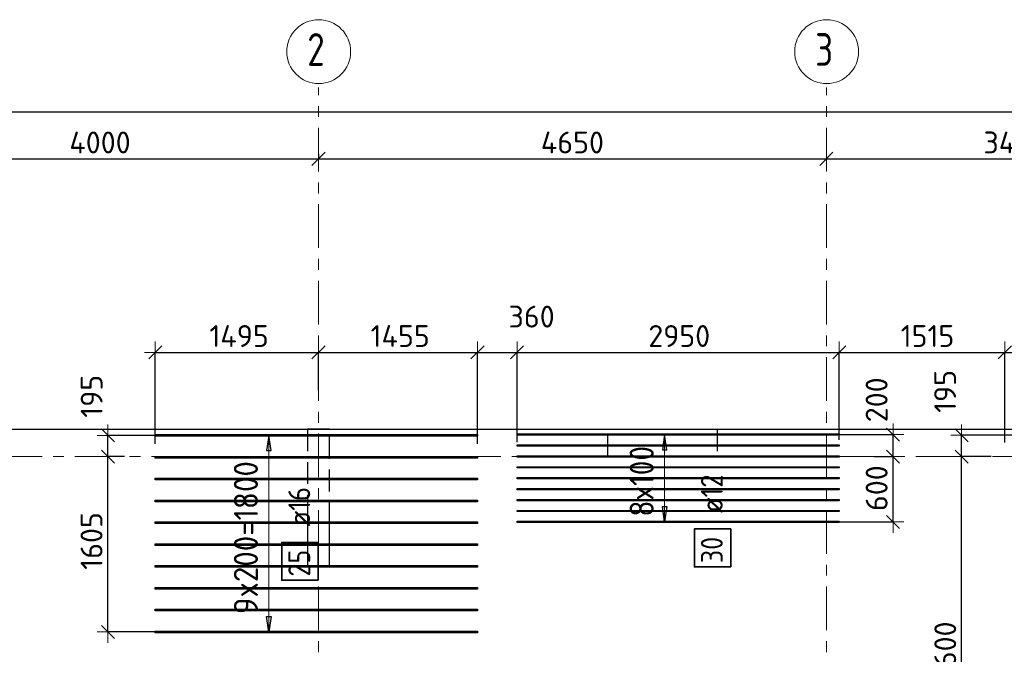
# Model space of a CAD drawing. Header units: metres. Extents: x -38 to 97, y -15 to 21.
# Tile 10 of 82: x 1.76 to 10.78, y 14.59 to 20.4. Entities that reach past the tile are written whole.
import ezdxf

# ---------------------------------------------------------------- set-up
doc = ezdxf.new("R2010")
doc.units = ezdxf.units.M
doc.header["$PDMODE"] = 65
for name, pattern in [('______11', [0.5, 0.4, -0.05, 0, -0.05]), ('______2', [0.27, 0.2, -0.07]), ('______5', [1.1, 0.8, -0.1, 0.1, -0.1])]:
    doc.linetypes.add(name, pattern=pattern)
for name, color, linetype, lineweight in [('XR$2$Осевая линия (1)', 7, '______5', 13), ('XR$2$Размерная линия (1)', 7, 'Continuous', 13), ('XR$3$Перекрытие (1)', 7, 'Continuous', 35), ('XR$3$Размерная линия (1)', 7, 'Continuous', 13)]:
    doc.layers.add(name, color=color, linetype=linetype, lineweight=lineweight)
doc.layers.add('XR$3$Арм.стержн.Доп. Арм верхн.зоны Х', color=7, linetype='Continuous', lineweight=35, true_color=0x8c8cff)
doc.layers.add('XR$5$Стена_ бетон несущ.', color=7, linetype='Continuous', lineweight=70, true_color=0xb4b496)
doc.styles.add('ISOCPEUR', font='txt')
doc.dimstyles.new('DIMSTYLE_3', dxfattribs={"dimtxt": 0.2, "dimasz": 0.2, "dimexe": 0, "dimexo": 0, "dimgap": 0.1, "dimtad": 2, "dimdec": 0, "dimlfac": 1000, "dimrnd": 5, "dimzin": 12, "dimdsep": 46, "dimtxsty": 'ISOCPEUR', "dimblk1": 'ALL_ML_STRICH', "dimblk2": 'ALL_ML_STRICH', "dimsah": 1, "dimcen": 0, "dimclrd": 7, "dimclre": 256, "dimclrt": 7, "dimadec": 0, "dimazin": 0, "dimtfac": 1, "dimtdec": 0, "dimtix": 1, "dimtmove": 2, "dimatfit": 3, "dimfxl": 0, "dimtzin": 0, "dimlwd": 0, "dimlwe": -3, "dimarcsym": 0})
doc.dimstyles.new('DIMSTYLE_6', dxfattribs={"dimtxt": 0.2, "dimasz": 0.2, "dimexe": 0, "dimexo": 0, "dimgap": 0.1, "dimtad": 2, "dimdec": 0, "dimlfac": 1000, "dimrnd": 5, "dimzin": 12, "dimdsep": 46, "dimtxsty": 'ISOCPEUR', "dimblk1": 'ALL_ML_STRICH', "dimblk2": 'ALL_ML_STRICH', "dimsah": 1, "dimcen": 0, "dimclrd": 7, "dimclre": 256, "dimclrt": 7, "dimadec": 0, "dimazin": 0, "dimtfac": 1, "dimtdec": 0, "dimtix": 1, "dimtmove": 2, "dimatfit": 3, "dimfxl": 0, "dimtvp": 1.2, "dimtzin": 0, "dimlwd": 0, "dimlwe": -3, "dimarcsym": 0})

# ---------------------------------------------------------------- blocks, each defined once
blk = doc.blocks.new('ALL_ML_STRICH')
at = {"color": 0, "linetype": 'ByBlock', "lineweight": -2}
for p, q in [((0, -0.5), (0, 0.5)), ((-1, 0), (0.5, 0)), ((-0.3, -0.3), (0.3, 0.3))]:
    blk.add_line(p, q, dxfattribs=at)
blk = doc.blocks.new('*D11')
at = {"layer": 'DEFPOINTS', "color": 7, "linetype": 'Continuous', "lineweight": 13, "transparency": 33554687}
for p in [(0.5, 19.5574), (0.5, 19.3768), (61.6, 17.1197)]:
    blk.add_point(p, dxfattribs=at)
at = {"layer": 'XR$2$Размерная линия (1)', "color": 9, "linetype": 'Continuous', "lineweight": -2, "true_color": 0xc7c7c7, "transparency": 33554687}
for p, q in [((0.5, 19.3568), (0.5, 19.5574)), ((61.6, 17.1397), (61.6, 19.5574))]:
    blk.add_line(p, q, dxfattribs=at)
at = {"layer": 'XR$2$Размерная линия (1)', "color": 7, "linetype": 'Continuous', "lineweight": -2, "transparency": 33554687}
blk.add_line((0.5, 19.5574), (61.6, 19.5574), dxfattribs=at)
at = {"layer": 'XR$2$Размерная линия (1)', "color": 7, "linetype": 'Continuous', "lineweight": 13, "transparency": 33554687, "xscale": 0.2, "yscale": 0.2, "zscale": 0.2, "rotation": 180}
blk.add_blockref('ALL_ML_STRICH', (0.5, 19.5574), dxfattribs=at)
at = {"layer": 'XR$2$Размерная линия (1)', "color": 7, "linetype": 'Continuous', "lineweight": 13, "transparency": 33554687, "xscale": 0.2, "yscale": 0.2, "zscale": 0.2}
blk.add_blockref('ALL_ML_STRICH', (61.6, 19.5574), dxfattribs=at)
at = {"layer": 'XR$2$Размерная линия (1)', "color": 7, "linetype": 'Continuous', "lineweight": 13, "transparency": 33554687, "insert": (31.1, 19.7074), "char_height": 0.2, "width": 1, "attachment_point": 5, "style": 'ISOCPEUR'}
blk.add_mtext('\\A1;{61100}', dxfattribs=at)
blk = doc.blocks.new('*D26')
at = {"layer": 'DEFPOINTS', "color": 7, "linetype": 'Continuous', "lineweight": 13, "transparency": 33554687}
for p in [(0.5, 19.1695), (0.5, 19.1261), (4.5, 19.1912)]:
    blk.add_point(p, dxfattribs=at)
at = {"layer": 'XR$2$Размерная линия (1)', "color": 9, "linetype": 'Continuous', "lineweight": -2, "true_color": 0xc7c7c7, "transparency": 33554687}
for p, q in [((0.5, 19.1495), (0.5, 19.1261)), ((4.5, 19.1712), (4.5, 19.1261))]:
    blk.add_line(p, q, dxfattribs=at)
at = {"layer": 'XR$2$Размерная линия (1)', "color": 7, "linetype": 'Continuous', "lineweight": -2, "transparency": 33554687}
blk.add_line((0.5, 19.1261), (4.5, 19.1261), dxfattribs=at)
at = {"layer": 'XR$2$Размерная линия (1)', "color": 7, "linetype": 'Continuous', "lineweight": 13, "transparency": 33554687, "xscale": 0.2, "yscale": 0.2, "zscale": 0.2, "rotation": 180}
blk.add_blockref('ALL_ML_STRICH', (0.5, 19.1261), dxfattribs=at)
at = {"layer": 'XR$2$Размерная линия (1)', "color": 7, "linetype": 'Continuous', "lineweight": 13, "transparency": 33554687, "xscale": 0.2, "yscale": 0.2, "zscale": 0.2}
blk.add_blockref('ALL_ML_STRICH', (4.5, 19.1261), dxfattribs=at)
at = {"layer": 'XR$2$Размерная линия (1)', "color": 7, "linetype": 'Continuous', "lineweight": 13, "transparency": 33554687, "insert": (2.5, 19.2761), "char_height": 0.2, "width": 0.8, "attachment_point": 5, "style": 'ISOCPEUR'}
blk.add_mtext('\\A1;{4000}', dxfattribs=at)
blk = doc.blocks.new('*D27')
at = {"layer": 'DEFPOINTS', "color": 7, "linetype": 'Continuous', "lineweight": 13, "transparency": 33554687}
for p in [(4.5, 19.1912), (4.5, 19.1261), (9.15, 19.1262)]:
    blk.add_point(p, dxfattribs=at)
at = {"layer": 'XR$2$Размерная линия (1)', "color": 9, "linetype": 'Continuous', "lineweight": -2, "true_color": 0xc7c7c7, "transparency": 33554687}
for p, q in [((4.5, 19.1712), (4.5, 19.1261)), ((9.15, 19.1261), (9.15, 19.1261))]:
    blk.add_line(p, q, dxfattribs=at)
at = {"layer": 'XR$2$Размерная линия (1)', "color": 7, "linetype": 'Continuous', "lineweight": -2, "transparency": 33554687}
blk.add_line((4.5, 19.1261), (9.15, 19.1261), dxfattribs=at)
at = {"layer": 'XR$2$Размерная линия (1)', "color": 7, "linetype": 'Continuous', "lineweight": 13, "transparency": 33554687, "xscale": 0.2, "yscale": 0.2, "zscale": 0.2, "rotation": 180}
blk.add_blockref('ALL_ML_STRICH', (4.5, 19.1261), dxfattribs=at)
at = {"layer": 'XR$2$Размерная линия (1)', "color": 7, "linetype": 'Continuous', "lineweight": 13, "transparency": 33554687, "xscale": 0.2, "yscale": 0.2, "zscale": 0.2}
blk.add_blockref('ALL_ML_STRICH', (9.15, 19.1261), dxfattribs=at)
at = {"layer": 'XR$2$Размерная линия (1)', "color": 7, "linetype": 'Continuous', "lineweight": 13, "transparency": 33554687, "insert": (6.825, 19.2761), "char_height": 0.2, "width": 0.8, "attachment_point": 5, "style": 'ISOCPEUR'}
blk.add_mtext('\\A1;{4650}', dxfattribs=at)
blk = doc.blocks.new('*D28')
at = {"layer": 'DEFPOINTS', "color": 7, "linetype": 'Continuous', "lineweight": 13, "transparency": 33554687}
for p in [(9.15, 19.1262), (9.15, 19.1261), (12.6, 19.0612)]:
    blk.add_point(p, dxfattribs=at)
at = {"layer": 'XR$2$Размерная линия (1)', "color": 9, "linetype": 'Continuous', "lineweight": -2, "true_color": 0xc7c7c7, "transparency": 33554687}
for p, q in [((9.15, 19.1261), (9.15, 19.1261)), ((12.6, 19.0812), (12.6, 19.1261))]:
    blk.add_line(p, q, dxfattribs=at)
at = {"layer": 'XR$2$Размерная линия (1)', "color": 7, "linetype": 'Continuous', "lineweight": -2, "transparency": 33554687}
blk.add_line((9.15, 19.1261), (12.6, 19.1261), dxfattribs=at)
at = {"layer": 'XR$2$Размерная линия (1)', "color": 7, "linetype": 'Continuous', "lineweight": 13, "transparency": 33554687, "xscale": 0.2, "yscale": 0.2, "zscale": 0.2, "rotation": 180}
blk.add_blockref('ALL_ML_STRICH', (9.15, 19.1261), dxfattribs=at)
at = {"layer": 'XR$2$Размерная линия (1)', "color": 7, "linetype": 'Continuous', "lineweight": 13, "transparency": 33554687, "xscale": 0.2, "yscale": 0.2, "zscale": 0.2}
blk.add_blockref('ALL_ML_STRICH', (12.6, 19.1261), dxfattribs=at)
at = {"layer": 'XR$2$Размерная линия (1)', "color": 7, "linetype": 'Continuous', "lineweight": 13, "transparency": 33554687, "insert": (10.875, 19.2761), "char_height": 0.2, "width": 0.8, "attachment_point": 5, "style": 'ISOCPEUR'}
blk.add_mtext('\\A1;{3450}', dxfattribs=at)
blk = doc.blocks.new('*D39')
at = {"layer": 'DEFPOINTS', "color": 7, "linetype": 'Continuous', "lineweight": 13, "transparency": 33554687}
for p in [(2.7449, 16.4), (2.5725, 14.794), (3.1342, 14.794)]:
    blk.add_point(p, dxfattribs=at)
at = {"layer": 'XR$3$Размерная линия (1)', "color": 9, "linetype": 'Continuous', "lineweight": -2, "true_color": 0xc7c7c7, "transparency": 33554687}
for p, q in [((2.7249, 16.4), (2.5725, 16.4)), ((3.1142, 14.794), (2.5725, 14.794))]:
    blk.add_line(p, q, dxfattribs=at)
at = {"layer": 'XR$3$Размерная линия (1)', "color": 7, "linetype": 'Continuous', "lineweight": -2, "transparency": 33554687}
blk.add_line((2.5725, 14.794), (2.5725, 16.4), dxfattribs=at)
at = {"layer": 'XR$3$Размерная линия (1)', "color": 7, "linetype": 'Continuous', "lineweight": 13, "transparency": 33554687, "xscale": 0.2, "yscale": 0.2, "zscale": 0.2}
for p, rotation in [((2.5725, 16.4), 90), ((2.5725, 14.794), 270)]:
    blk.add_blockref('ALL_ML_STRICH', p, dxfattribs=dict(at, rotation=rotation))
at = {"layer": 'XR$3$Размерная линия (1)', "color": 7, "linetype": 'Continuous', "lineweight": 13, "transparency": 33554687, "insert": (2.4225, 15.627), "char_height": 0.2, "width": 0.8, "attachment_point": 5, "rotation": 90, "style": 'ISOCPEUR'}
blk.add_mtext('\\A1;{1605}', dxfattribs=at)
blk = doc.blocks.new('*D40')
at = {"layer": 'DEFPOINTS', "color": 7, "linetype": 'Continuous', "lineweight": 13, "transparency": 33554687}
for p in [(3.2396, 16.594), (2.5725, 16.4), (2.7449, 16.4)]:
    blk.add_point(p, dxfattribs=at)
at = {"layer": 'XR$3$Размерная линия (1)', "color": 9, "linetype": 'Continuous', "lineweight": -2, "true_color": 0xc7c7c7, "transparency": 33554687}
for p, q in [((3.2196, 16.594), (2.5725, 16.594)), ((2.7249, 16.4), (2.5725, 16.4))]:
    blk.add_line(p, q, dxfattribs=at)
at = {"layer": 'XR$3$Размерная линия (1)', "color": 7, "linetype": 'Continuous', "lineweight": -2, "transparency": 33554687}
blk.add_line((2.5725, 16.4), (2.5725, 16.594), dxfattribs=at)
at = {"layer": 'XR$3$Размерная линия (1)', "color": 7, "linetype": 'Continuous', "lineweight": 13, "transparency": 33554687, "xscale": 0.2, "yscale": 0.2, "zscale": 0.2}
for p, rotation in [((2.5725, 16.594), 90), ((2.5725, 16.4), 270)]:
    blk.add_blockref('ALL_ML_STRICH', p, dxfattribs=dict(at, rotation=rotation))
at = {"layer": 'XR$3$Размерная линия (1)', "color": 7, "linetype": 'Continuous', "lineweight": 13, "transparency": 33554687, "insert": (2.4232, 16.9519), "char_height": 0.2, "width": 0.6, "attachment_point": 5, "rotation": 90, "style": 'ISOCPEUR'}
blk.add_mtext('\\A1;{195}', dxfattribs=at)
blk = doc.blocks.new('*D41')
at = {"layer": 'DEFPOINTS', "color": 7, "linetype": 'Continuous', "lineweight": 13, "transparency": 33554687}
for p in [(9.5679, 16.4), (9.2201, 15.8014), (9.7606, 15.8014)]:
    blk.add_point(p, dxfattribs=at)
at = {"layer": 'XR$3$Размерная линия (1)', "color": 9, "linetype": 'Continuous', "lineweight": -2, "true_color": 0xc7c7c7, "transparency": 33554687}
for p, q in [((9.5879, 16.4), (9.7606, 16.4)), ((9.2401, 15.8014), (9.7606, 15.8014))]:
    blk.add_line(p, q, dxfattribs=at)
at = {"layer": 'XR$3$Размерная линия (1)', "color": 7, "linetype": 'Continuous', "lineweight": -2, "transparency": 33554687}
blk.add_line((9.7606, 15.8014), (9.7606, 16.4), dxfattribs=at)
at = {"layer": 'XR$3$Размерная линия (1)', "color": 7, "linetype": 'Continuous', "lineweight": 13, "transparency": 33554687, "xscale": 0.2, "yscale": 0.2, "zscale": 0.2}
for p, rotation in [((9.7606, 16.4), 90), ((9.7606, 15.8014), 270)]:
    blk.add_blockref('ALL_ML_STRICH', p, dxfattribs=dict(at, rotation=rotation))
at = {"layer": 'XR$3$Размерная линия (1)', "color": 7, "linetype": 'Continuous', "lineweight": 13, "transparency": 33554687, "insert": (9.6106, 16.1107), "char_height": 0.2, "width": 0.6, "attachment_point": 5, "rotation": 90, "style": 'ISOCPEUR'}
blk.add_mtext('\\A1;{600}', dxfattribs=at)
blk = doc.blocks.new('*D42')
at = {"layer": 'DEFPOINTS', "color": 7, "linetype": 'Continuous', "lineweight": 13, "transparency": 33554687}
for p in [(9.1786, 16.6014), (9.5679, 16.4), (9.7606, 16.4)]:
    blk.add_point(p, dxfattribs=at)
at = {"layer": 'XR$3$Размерная линия (1)', "color": 9, "linetype": 'Continuous', "lineweight": -2, "true_color": 0xc7c7c7, "transparency": 33554687}
for p, q in [((9.1986, 16.6014), (9.7606, 16.6014)), ((9.5879, 16.4), (9.7606, 16.4))]:
    blk.add_line(p, q, dxfattribs=at)
at = {"layer": 'XR$3$Размерная линия (1)', "color": 7, "linetype": 'Continuous', "lineweight": -2, "transparency": 33554687}
blk.add_line((9.7606, 16.4), (9.7606, 16.6014), dxfattribs=at)
at = {"layer": 'XR$3$Размерная линия (1)', "color": 7, "linetype": 'Continuous', "lineweight": 13, "transparency": 33554687, "xscale": 0.2, "yscale": 0.2, "zscale": 0.2}
for p, rotation in [((9.7606, 16.6014), 90), ((9.7606, 16.4), 270)]:
    blk.add_blockref('ALL_ML_STRICH', p, dxfattribs=dict(at, rotation=rotation))
at = {"layer": 'XR$3$Размерная линия (1)', "color": 7, "linetype": 'Continuous', "lineweight": 13, "transparency": 33554687, "insert": (9.6102, 16.9198), "char_height": 0.2, "width": 0.6, "attachment_point": 5, "rotation": 90, "style": 'ISOCPEUR'}
blk.add_mtext('\\A1;{200}', dxfattribs=at)
blk = doc.blocks.new('*D43')
at = {"layer": 'DEFPOINTS', "color": 7, "linetype": 'Continuous', "lineweight": 13, "transparency": 33554687}
for p in [(3.0064, 17.3539), (4.5, 16.9924), (3.0064, 16.4957)]:
    blk.add_point(p, dxfattribs=at)
at = {"layer": 'XR$3$Размерная линия (1)', "color": 9, "linetype": 'Continuous', "lineweight": -2, "true_color": 0xc7c7c7, "transparency": 33554687}
for p, q in [((3.0064, 16.5157), (3.0064, 17.3539)), ((4.5, 17.0124), (4.5, 17.3539))]:
    blk.add_line(p, q, dxfattribs=at)
at = {"layer": 'XR$3$Размерная линия (1)', "color": 7, "linetype": 'Continuous', "lineweight": -2, "transparency": 33554687}
blk.add_line((3.0064, 17.3539), (4.5, 17.3539), dxfattribs=at)
at = {"layer": 'XR$3$Размерная линия (1)', "color": 7, "linetype": 'Continuous', "lineweight": 13, "transparency": 33554687, "xscale": 0.2, "yscale": 0.2, "zscale": 0.2, "rotation": 180}
blk.add_blockref('ALL_ML_STRICH', (3.0064, 17.3539), dxfattribs=at)
at = {"layer": 'XR$3$Размерная линия (1)', "color": 7, "linetype": 'Continuous', "lineweight": 13, "transparency": 33554687, "xscale": 0.2, "yscale": 0.2, "zscale": 0.2}
blk.add_blockref('ALL_ML_STRICH', (4.5, 17.3539), dxfattribs=at)
at = {"layer": 'XR$3$Размерная линия (1)', "color": 7, "linetype": 'Continuous', "lineweight": 13, "transparency": 33554687, "insert": (3.7732, 17.5039), "char_height": 0.2, "width": 0.8, "attachment_point": 5, "style": 'ISOCPEUR'}
blk.add_mtext('\\A1;{1495}', dxfattribs=at)
blk = doc.blocks.new('*D44')
at = {"layer": 'DEFPOINTS', "color": 7, "linetype": 'Continuous', "lineweight": 13, "transparency": 33554687}
for p in [(4.5, 17.3539), (4.5, 16.9924), (5.9564, 16.4957)]:
    blk.add_point(p, dxfattribs=at)
at = {"layer": 'XR$3$Размерная линия (1)', "color": 9, "linetype": 'Continuous', "lineweight": -2, "true_color": 0xc7c7c7, "transparency": 33554687}
for p, q in [((4.5, 17.0124), (4.5, 17.3539)), ((5.9564, 16.5157), (5.9564, 17.3539))]:
    blk.add_line(p, q, dxfattribs=at)
at = {"layer": 'XR$3$Размерная линия (1)', "color": 7, "linetype": 'Continuous', "lineweight": -2, "transparency": 33554687}
blk.add_line((4.5, 17.3539), (5.9564, 17.3539), dxfattribs=at)
at = {"layer": 'XR$3$Размерная линия (1)', "color": 7, "linetype": 'Continuous', "lineweight": 13, "transparency": 33554687, "xscale": 0.2, "yscale": 0.2, "zscale": 0.2, "rotation": 180}
blk.add_blockref('ALL_ML_STRICH', (4.5, 17.3539), dxfattribs=at)
at = {"layer": 'XR$3$Размерная линия (1)', "color": 7, "linetype": 'Continuous', "lineweight": 13, "transparency": 33554687, "xscale": 0.2, "yscale": 0.2, "zscale": 0.2}
blk.add_blockref('ALL_ML_STRICH', (5.9564, 17.3539), dxfattribs=at)
at = {"layer": 'XR$3$Размерная линия (1)', "color": 7, "linetype": 'Continuous', "lineweight": 13, "transparency": 33554687, "insert": (5.2482, 17.5039), "char_height": 0.2, "width": 0.8, "attachment_point": 5, "style": 'ISOCPEUR'}
blk.add_mtext('\\A1;{1455}', dxfattribs=at)
blk = doc.blocks.new('*D45')
at = {"layer": 'DEFPOINTS', "color": 7, "linetype": 'Continuous', "lineweight": 13, "transparency": 33554687}
for p in [(5.9564, 17.3539), (6.318, 16.5124), (5.9564, 16.4957)]:
    blk.add_point(p, dxfattribs=at)
at = {"layer": 'XR$3$Размерная линия (1)', "color": 9, "linetype": 'Continuous', "lineweight": -2, "true_color": 0xc7c7c7, "transparency": 33554687}
for p, q in [((5.9564, 16.5157), (5.9564, 17.3539)), ((6.318, 16.5324), (6.318, 17.3539))]:
    blk.add_line(p, q, dxfattribs=at)
at = {"layer": 'XR$3$Размерная линия (1)', "color": 7, "linetype": 'Continuous', "lineweight": -2, "transparency": 33554687}
blk.add_line((5.9564, 17.3539), (6.318, 17.3539), dxfattribs=at)
at = {"layer": 'XR$3$Размерная линия (1)', "color": 7, "linetype": 'Continuous', "lineweight": 13, "transparency": 33554687, "xscale": 0.2, "yscale": 0.2, "zscale": 0.2, "rotation": 180}
blk.add_blockref('ALL_ML_STRICH', (5.9564, 17.3539), dxfattribs=at)
at = {"layer": 'XR$3$Размерная линия (1)', "color": 7, "linetype": 'Continuous', "lineweight": 13, "transparency": 33554687, "xscale": 0.2, "yscale": 0.2, "zscale": 0.2}
blk.add_blockref('ALL_ML_STRICH', (6.318, 17.3539), dxfattribs=at)
at = {"layer": 'XR$3$Размерная линия (1)', "color": 7, "linetype": 'Continuous', "lineweight": 13, "transparency": 33554687, "insert": (6.4514, 17.6814), "char_height": 0.2, "width": 0.6, "attachment_point": 5, "style": 'ISOCPEUR'}
blk.add_mtext('\\A1;{360}', dxfattribs=at)
blk = doc.blocks.new('*D46')
at = {"layer": 'DEFPOINTS', "color": 7, "linetype": 'Continuous', "lineweight": 13, "transparency": 33554687}
for p in [(6.318, 17.3539), (6.318, 16.5124), (9.268, 16.5331)]:
    blk.add_point(p, dxfattribs=at)
at = {"layer": 'XR$3$Размерная линия (1)', "color": 9, "linetype": 'Continuous', "lineweight": -2, "true_color": 0xc7c7c7, "transparency": 33554687}
for p, q in [((6.318, 16.5324), (6.318, 17.3539)), ((9.268, 16.5531), (9.268, 17.3539))]:
    blk.add_line(p, q, dxfattribs=at)
at = {"layer": 'XR$3$Размерная линия (1)', "color": 7, "linetype": 'Continuous', "lineweight": -2, "transparency": 33554687}
blk.add_line((6.318, 17.3539), (9.268, 17.3539), dxfattribs=at)
at = {"layer": 'XR$3$Размерная линия (1)', "color": 7, "linetype": 'Continuous', "lineweight": 13, "transparency": 33554687, "xscale": 0.2, "yscale": 0.2, "zscale": 0.2, "rotation": 180}
blk.add_blockref('ALL_ML_STRICH', (6.318, 17.3539), dxfattribs=at)
at = {"layer": 'XR$3$Размерная линия (1)', "color": 7, "linetype": 'Continuous', "lineweight": 13, "transparency": 33554687, "xscale": 0.2, "yscale": 0.2, "zscale": 0.2}
blk.add_blockref('ALL_ML_STRICH', (9.268, 17.3539), dxfattribs=at)
at = {"layer": 'XR$3$Размерная линия (1)', "color": 7, "linetype": 'Continuous', "lineweight": 13, "transparency": 33554687, "insert": (7.803, 17.5039), "char_height": 0.2, "width": 0.8, "attachment_point": 5, "style": 'ISOCPEUR'}
blk.add_mtext('\\A1;{2950}', dxfattribs=at)
blk = doc.blocks.new('*D47')
at = {"layer": 'DEFPOINTS', "color": 7, "linetype": 'Continuous', "lineweight": 13, "transparency": 33554687}
for p in [(9.268, 17.3539), (9.268, 16.5331), (10.7838, 16.51)]:
    blk.add_point(p, dxfattribs=at)
at = {"layer": 'XR$3$Размерная линия (1)', "color": 9, "linetype": 'Continuous', "lineweight": -2, "true_color": 0xc7c7c7, "transparency": 33554687}
for p, q in [((9.268, 16.5531), (9.268, 17.3539)), ((10.7838, 16.53), (10.7838, 17.3539))]:
    blk.add_line(p, q, dxfattribs=at)
at = {"layer": 'XR$3$Размерная линия (1)', "color": 7, "linetype": 'Continuous', "lineweight": -2, "transparency": 33554687}
blk.add_line((9.268, 17.3539), (10.7838, 17.3539), dxfattribs=at)
at = {"layer": 'XR$3$Размерная линия (1)', "color": 7, "linetype": 'Continuous', "lineweight": 13, "transparency": 33554687, "xscale": 0.2, "yscale": 0.2, "zscale": 0.2, "rotation": 180}
blk.add_blockref('ALL_ML_STRICH', (9.268, 17.3539), dxfattribs=at)
at = {"layer": 'XR$3$Размерная линия (1)', "color": 7, "linetype": 'Continuous', "lineweight": 13, "transparency": 33554687, "xscale": 0.2, "yscale": 0.2, "zscale": 0.2}
blk.add_blockref('ALL_ML_STRICH', (10.7838, 17.3539), dxfattribs=at)
at = {"layer": 'XR$3$Размерная линия (1)', "color": 7, "linetype": 'Continuous', "lineweight": 13, "transparency": 33554687, "insert": (10.0759, 17.5039), "char_height": 0.2, "width": 0.8, "attachment_point": 5, "style": 'ISOCPEUR'}
blk.add_mtext('\\A1;{1515}', dxfattribs=at)
blk = doc.blocks.new('*D48')
at = {"layer": 'DEFPOINTS', "color": 7, "linetype": 'Continuous', "lineweight": 13, "transparency": 33554687}
for p in [(10.7838, 17.3539), (12.6, 16.9561), (10.7838, 16.51)]:
    blk.add_point(p, dxfattribs=at)
at = {"layer": 'XR$3$Размерная линия (1)', "color": 9, "linetype": 'Continuous', "lineweight": -2, "true_color": 0xc7c7c7, "transparency": 33554687}
for p, q in [((10.7838, 16.53), (10.7838, 17.3539)), ((12.6, 16.9761), (12.6, 17.3539))]:
    blk.add_line(p, q, dxfattribs=at)
at = {"layer": 'XR$3$Размерная линия (1)', "color": 7, "linetype": 'Continuous', "lineweight": -2, "transparency": 33554687}
blk.add_line((10.7838, 17.3539), (12.6, 17.3539), dxfattribs=at)
at = {"layer": 'XR$3$Размерная линия (1)', "color": 7, "linetype": 'Continuous', "lineweight": 13, "transparency": 33554687, "xscale": 0.2, "yscale": 0.2, "zscale": 0.2, "rotation": 180}
blk.add_blockref('ALL_ML_STRICH', (10.7838, 17.3539), dxfattribs=at)
at = {"layer": 'XR$3$Размерная линия (1)', "color": 7, "linetype": 'Continuous', "lineweight": 13, "transparency": 33554687, "xscale": 0.2, "yscale": 0.2, "zscale": 0.2}
blk.add_blockref('ALL_ML_STRICH', (12.6, 17.3539), dxfattribs=at)
at = {"layer": 'XR$3$Размерная линия (1)', "color": 7, "linetype": 'Continuous', "lineweight": 13, "transparency": 33554687, "insert": (11.7419, 17.5039), "char_height": 0.2, "width": 0.8, "attachment_point": 5, "style": 'ISOCPEUR'}
blk.add_mtext('\\A1;{1815}', dxfattribs=at)
blk = doc.blocks.new('*D381')
at = {"layer": 'DEFPOINTS', "color": 7, "linetype": 'Continuous', "lineweight": 13, "transparency": 33554687}
for p in [(10.6791, 16.4), (10.3887, 12.8), (10.5033, 12.8)]:
    blk.add_point(p, dxfattribs=at)
at = {"layer": 'XR$3$Размерная линия (1)', "color": 9, "linetype": 'Continuous', "lineweight": -2, "true_color": 0xc7c7c7, "transparency": 33554687}
for p, q in [((10.6591, 16.4), (10.3887, 16.4)), ((10.4833, 12.8), (10.3887, 12.8))]:
    blk.add_line(p, q, dxfattribs=at)
at = {"layer": 'XR$3$Размерная линия (1)', "color": 7, "linetype": 'Continuous', "lineweight": -2, "transparency": 33554687}
blk.add_line((10.3887, 12.8), (10.3887, 16.4), dxfattribs=at)
at = {"layer": 'XR$3$Размерная линия (1)', "color": 7, "linetype": 'Continuous', "lineweight": 13, "transparency": 33554687, "xscale": 0.2, "yscale": 0.2, "zscale": 0.2}
for p, rotation in [((10.3887, 16.4), 90), ((10.3887, 12.8), 270)]:
    blk.add_blockref('ALL_ML_STRICH', p, dxfattribs=dict(at, rotation=rotation))
at = {"layer": 'XR$3$Размерная линия (1)', "color": 7, "linetype": 'Continuous', "lineweight": 13, "transparency": 33554687, "insert": (10.2387, 14.61), "char_height": 0.2, "width": 0.8, "attachment_point": 5, "rotation": 90, "style": 'ISOCPEUR'}
blk.add_mtext('\\A1;{3600}', dxfattribs=at)
blk = doc.blocks.new('*D382')
at = {"layer": 'DEFPOINTS', "color": 7, "linetype": 'Continuous', "lineweight": 13, "transparency": 33554687}
for p in [(10.9614, 16.5944), (10.3887, 16.4), (10.6791, 16.4)]:
    blk.add_point(p, dxfattribs=at)
at = {"layer": 'XR$3$Размерная линия (1)', "color": 9, "linetype": 'Continuous', "lineweight": -2, "true_color": 0xc7c7c7, "transparency": 33554687}
for p, q in [((10.9414, 16.5944), (10.3887, 16.5944)), ((10.6591, 16.4), (10.3887, 16.4))]:
    blk.add_line(p, q, dxfattribs=at)
at = {"layer": 'XR$3$Размерная линия (1)', "color": 7, "linetype": 'Continuous', "lineweight": -2, "transparency": 33554687}
blk.add_line((10.3887, 16.4), (10.3887, 16.5944), dxfattribs=at)
at = {"layer": 'XR$3$Размерная линия (1)', "color": 7, "linetype": 'Continuous', "lineweight": 13, "transparency": 33554687, "xscale": 0.2, "yscale": 0.2, "zscale": 0.2}
for p, rotation in [((10.3887, 16.5944), 90), ((10.3887, 16.4), 270)]:
    blk.add_blockref('ALL_ML_STRICH', p, dxfattribs=dict(at, rotation=rotation))
at = {"layer": 'XR$3$Размерная линия (1)', "color": 7, "linetype": 'Continuous', "lineweight": 13, "transparency": 33554687, "insert": (10.2371, 16.9964), "char_height": 0.2, "width": 0.6, "attachment_point": 5, "rotation": 90, "style": 'ISOCPEUR'}
blk.add_mtext('\\A1;{195}', dxfattribs=at)

msp = doc.modelspace()

# ---------------------------------------------------------------- linework, layer by layer
at = {"layer": 'XR$2$Осевая линия (1)', "color": 253, "linetype": '______11', "lineweight": 13, "true_color": 0xa0a0a0, "transparency": 33554687}
for p, q in [((4.5, -3.39), (4.5, 19.78)), ((9.15, -3.39), (9.15, 19.78)), ((-2.63, 16.4), (62.6, 16.4))]:
    msp.add_line(p, q, dxfattribs=at)
at = {"layer": 'XR$2$Осевая линия (1)', "color": 7, "linetype": 'Continuous', "lineweight": 13, "transparency": 33554687}
for centre in [(4.5024, 20.1081), (9.1524, 20.1081)]:
    msp.add_circle(centre, 0.2924, dxfattribs=at)
at = {"layer": 'XR$3$Арм.стержн.Доп. Арм верхн.зоны Х', "color": 253, "linetype": 'Continuous', "lineweight": -3, "true_color": 0xa0a0a0, "transparency": 33554687}
for p, q in [((4.0458, 16.594), (3.9458, 16.594)), ((4.0458, 16.594), (4.1458, 16.594)), ((7.6692, 16.6014), (7.5692, 16.6014)), ((7.6692, 16.6014), (7.7692, 16.6014)), ((7.6692, 15.8014), (7.5692, 15.8014)), ((7.6692, 15.8014), (7.7692, 15.8014)), ((4.0458, 14.794), (3.9458, 14.794)), ((4.0458, 14.794), (4.1458, 14.794))]:
    msp.add_line(p, q, dxfattribs=at)
at = {"layer": 'XR$3$Арм.стержн.Доп. Арм верхн.зоны Х', "color": 7, "linetype": 'Continuous', "lineweight": 25, "transparency": 33554687}
for p, q in [((4.0458, 16.594), (4.0258, 16.454)), ((4.0658, 16.454), (4.0458, 16.594)), ((7.6692, 16.6014), (7.6492, 16.4614)), ((7.6892, 16.4614), (7.6692, 16.6014)), ((4.0258, 16.454), (4.0658, 16.454)), ((7.6492, 16.4614), (7.6892, 16.4614)), ((7.6692, 15.8014), (7.6492, 15.9414)), ((7.6492, 15.9414), (7.6892, 15.9414)), ((7.6892, 15.9414), (7.6692, 15.8014)), ((4.0458, 14.794), (4.0258, 14.934)), ((4.0258, 14.934), (4.0658, 14.934)), ((4.0658, 14.934), (4.0458, 14.794))]:
    msp.add_line(p, q, dxfattribs=at)
at = {"layer": 'XR$3$Арм.стержн.Доп. Арм верхн.зоны Х', "color": 7, "linetype": 'Continuous', "lineweight": 13, "transparency": 33554687}
for p, q in [((4.0458, 16.594), (4.0458, 16.594)), ((4.0458, 14.794), (4.0458, 16.594)), ((7.6692, 16.6014), (7.6692, 16.6014)), ((7.6692, 15.8014), (7.6692, 16.6014)), ((7.6692, 15.8014), (7.6692, 15.8014)), ((4.0458, 14.794), (4.0458, 14.794))]:
    msp.add_line(p, q, dxfattribs=at)
at = {"layer": 'XR$3$Арм.стержн.Доп. Арм верхн.зоны Х', "color": 7, "linetype": 'Continuous', "lineweight": 25, "transparency": 33554687}
for points in [[(5.9564, 16.586), (3.0064, 16.586), (3.0064, 16.602), (5.9564, 16.602), (5.9564, 16.586)], [(5.9564, 16.386), (3.0064, 16.386), (3.0064, 16.402), (5.9564, 16.402), (5.9564, 16.386)], [(5.9564, 16.186), (3.0064, 16.186), (3.0064, 16.202), (5.9564, 16.202), (5.9564, 16.186)], [(5.9564, 15.986), (3.0064, 15.986), (3.0064, 16.002), (5.9564, 16.002), (5.9564, 15.986)], [(5.9564, 15.786), (3.0064, 15.786), (3.0064, 15.802), (5.9564, 15.802), (5.9564, 15.786)], [(5.9564, 15.586), (3.0064, 15.586), (3.0064, 15.602), (5.9564, 15.602), (5.9564, 15.586)], [(5.9564, 15.386), (3.0064, 15.386), (3.0064, 15.402), (5.9564, 15.402), (5.9564, 15.386)], [(5.9564, 15.186), (3.0064, 15.186), (3.0064, 15.202), (5.9564, 15.202), (5.9564, 15.186)], [(5.9564, 14.986), (3.0064, 14.986), (3.0064, 15.002), (5.9564, 15.002), (5.9564, 14.986)], [(5.9564, 14.786), (3.0064, 14.786), (3.0064, 14.802), (5.9564, 14.802), (5.9564, 14.786)]]:
    msp.add_lwpolyline(points, dxfattribs=at)
at = {"layer": 'XR$3$Арм.стержн.Доп. Арм верхн.зоны Х', "color": 34, "linetype": 'Continuous', "lineweight": 25, "transparency": 33554687}
for points in [[(9.268, 16.5954), (6.318, 16.5954), (6.318, 16.6074), (9.268, 16.6074), (9.268, 16.5954)], [(9.268, 16.4954), (6.318, 16.4954), (6.318, 16.5074), (9.268, 16.5074), (9.268, 16.4954)], [(9.268, 16.3954), (6.318, 16.3954), (6.318, 16.4074), (9.268, 16.4074), (9.268, 16.3954)], [(9.268, 16.2954), (6.318, 16.2954), (6.318, 16.3074), (9.268, 16.3074), (9.268, 16.2954)], [(9.268, 16.1954), (6.318, 16.1954), (6.318, 16.2074), (9.268, 16.2074), (9.268, 16.1954)], [(9.268, 16.0954), (6.318, 16.0954), (6.318, 16.1074), (9.268, 16.1074), (9.268, 16.0954)], [(9.268, 15.9954), (6.318, 15.9954), (6.318, 16.0074), (9.268, 16.0074), (9.268, 15.9954)], [(9.268, 15.8954), (6.318, 15.8954), (6.318, 15.9074), (9.268, 15.9074), (9.268, 15.8954)], [(9.268, 15.7954), (6.318, 15.7954), (6.318, 15.8074), (9.268, 15.8074), (9.268, 15.7954)]]:
    msp.add_lwpolyline(points, dxfattribs=at)
at = {"layer": 'XR$3$Арм.стержн.Доп. Арм верхн.зоны Х', "color": 7, "linetype": 'Continuous', "lineweight": 35, "transparency": 33554687}
for points in [[(8.2754, 15.39), (8.2754, 15.7367), (7.942, 15.7367), (7.942, 15.39), (8.2754, 15.39)], [(4.4978, 15.2678), (4.4978, 15.6144), (4.1644, 15.6144), (4.1644, 15.2678), (4.4978, 15.2678)]]:
    msp.add_lwpolyline(points, dxfattribs=at)
at = {"layer": 'XR$3$Перекрытие (1)', "color": 7, "linetype": 'Continuous', "lineweight": 25, "transparency": 33554687}
msp.add_line((0.25, 16.6502), (19.08, 16.6502), dxfattribs=at)
at = {"layer": 'XR$5$Стена_ бетон несущ.', "color": 253, "linetype": '______2', "lineweight": -3, "true_color": 0xa0a0a0, "transparency": 33554687}
for p, q in [((4.4, 16.65), (4.4, 15.86)), ((4.6, 16.65), (4.4, 16.65)), ((4.6, 15.78), (4.6, 16.65)), ((4.4, 15.86), (4.4, 15.84)), ((4.4, 15.84), (4.4, 15.78)), ((4.4, 15.78), (4.4, 15.6)), ((4.6, 15.6), (4.6, 15.78)), ((4.4, 15.6), (4.4, 15.4)), ((4.6, 15.4), (4.6, 15.6)), ((4.4, 15.4), (4.6, 15.4))]:
    msp.add_line(p, q, dxfattribs=at)
msp.add_lwpolyline([(7.1499, 16.65), (8.1499, 16.65), (8.1499, 16.4), (7.1499, 16.4), (7.1499, 16.65)], close=True, dxfattribs=at)

# ---------------------------------------------------------------- texts
at = {"layer": 'XR$2$Осевая линия (1)', "color": 7, "linetype": 'Continuous', "lineweight": 13, "transparency": 33554687, "char_height": 0.3, "width": 0.326407, "attachment_point": 7, "style": 'ISOCPEUR'}
for s, insert in [('\\W0.78;2', (4.3974, 19.9776)), ('\\W0.78;3', (9.0474, 19.9776))]:
    msp.add_mtext(s, dxfattribs=dict(at, insert=insert))
at = {"layer": 'XR$3$Арм.стержн.Доп. Арм верхн.зоны Х', "color": 7, "linetype": 'Continuous', "lineweight": 13, "transparency": 33554687, "char_height": 0.22, "attachment_point": 7, "rotation": 90, "style": 'ISOCPEUR'}
for s, insert, width in [('\\W0.89;8x100', (7.5692, 15.8494), 0.823552), ('\\W0.94;9x200=1800', (3.9458, 14.957), 1.59871)]:
    msp.add_mtext(s, dxfattribs=dict(at, insert=insert, width=width))
at = {"layer": 'XR$3$Арм.стержн.Доп. Арм верхн.зоны Х', "color": 7, "linetype": 'Continuous', "lineweight": 25, "transparency": 33554687, "char_height": 0.2, "attachment_point": 7, "rotation": 90, "style": 'ISOCPEUR'}
for s, insert, width in [('\\W0.89; ø12 ', (8.202, 15.77), 0.749105), ('\\W0.89; ø16 ', (4.4244, 15.6478), 0.749105), ('\\W0.87;30', (8.202, 15.4234), 0.367208), ('\\W0.87;25', (4.4244, 15.3011), 0.367208)]:
    msp.add_mtext(s, dxfattribs=dict(at, insert=insert, width=width))

# ---------------------------------------------------------------- dimensions: what is measured, and where the dimension line sits
at = {"layer": 'XR$2$Размерная линия (1)', "color": 7, "linetype": 'Continuous', "lineweight": 13, "transparency": 33554687}
for base, p1, p2, picture, middle in [((61.6, 19.5574), (0.5, 19.3568), (61.6, 17.1397), '*D11', (31.1, 19.7074)), ((4.5, 19.1261), (0.5, 19.1495), (4.5, 19.1712), '*D26', (2.5, 19.2761)), ((9.15, 19.1261), (4.5, 19.1712), (9.15, 19.1261), '*D27', (6.825, 19.2761)), ((12.6, 19.1261), (9.15, 19.1261), (12.6, 19.0812), '*D28', (10.875, 19.2761))]:
    dim = msp.add_linear_dim(base=base, p1=p1, p2=p2, dimstyle='DIMSTYLE_3', override={"dimpost": '<>', "dimclrd": 7, "dimclre": 9, "dimclrt": 7, "dimlwd": 0, "dimlwe": 65533}, dxfattribs=at)
    dim.commit()
    dim.dimension.update_dxf_attribs({"geometry": picture, "text_midpoint": middle, "dimtype": 160})
at = {"layer": 'XR$3$Размерная линия (1)', "color": 7, "linetype": 'Continuous', "lineweight": 13, "transparency": 33554687}
for base, p1, p2, dimstyle, picture, middle in [((6.318, 17.3539), (5.9564, 16.5157), (6.318, 16.5324), 'DIMSTYLE_6', '*D45', (6.4514, 17.6814)), ((4.5, 17.3539), (3.0064, 16.5157), (4.5, 17.0124), 'DIMSTYLE_3', '*D43', (3.7732, 17.5039)), ((5.9564, 17.3539), (4.5, 17.0124), (5.9564, 16.5157), 'DIMSTYLE_3', '*D44', (5.2482, 17.5039)), ((9.268, 17.3539), (6.318, 16.5324), (9.268, 16.5531), 'DIMSTYLE_3', '*D46', (7.803, 17.5039)), ((10.7838, 17.3539), (9.268, 16.5531), (10.7838, 16.53), 'DIMSTYLE_3', '*D47', (10.0759, 17.5039)), ((12.6, 17.3539), (10.7838, 16.53), (12.6, 16.9761), 'DIMSTYLE_3', '*D48', (11.7419, 17.5039))]:
    dim = msp.add_linear_dim(base=base, p1=p1, p2=p2, dimstyle=dimstyle, override={"dimpost": '<>', "dimclrd": 7, "dimclre": 9, "dimclrt": 7, "dimlwd": 0, "dimlwe": 65533}, dxfattribs=at)
    dim.commit()
    dim.dimension.update_dxf_attribs({"geometry": picture, "text_midpoint": middle, "dimtype": 160})
for base, p1, p2, dimstyle, picture, middle in [((2.5725, 16.594), (2.7249, 16.4), (3.2196, 16.594), 'DIMSTYLE_6', '*D40', (2.4232, 16.9519)), ((9.7606, 16.6014), (9.5879, 16.4), (9.1986, 16.6014), 'DIMSTYLE_6', '*D42', (9.6102, 16.9198)), ((10.3887, 16.5944), (10.6591, 16.4), (10.9414, 16.5944), 'DIMSTYLE_6', '*D382', (10.2371, 16.9964)), ((2.5725, 16.4), (3.1142, 14.794), (2.7249, 16.4), 'DIMSTYLE_3', '*D39', (2.4225, 15.627)), ((9.7606, 16.4), (9.2401, 15.8014), (9.5879, 16.4), 'DIMSTYLE_3', '*D41', (9.6106, 16.1107)), ((10.3887, 16.4), (10.4833, 12.8), (10.6591, 16.4), 'DIMSTYLE_3', '*D381', (10.2387, 14.61))]:
    dim = msp.add_linear_dim(base=base, p1=p1, p2=p2, angle=90, dimstyle=dimstyle, override={"dimpost": '<>', "dimclrd": 7, "dimclre": 9, "dimclrt": 7, "dimlwd": 0, "dimlwe": 65533}, dxfattribs=at)
    dim.commit()
    dim.dimension.update_dxf_attribs({"geometry": picture, "text_midpoint": middle, "dimtype": 160})

doc.saveas('drawing.dxf')
